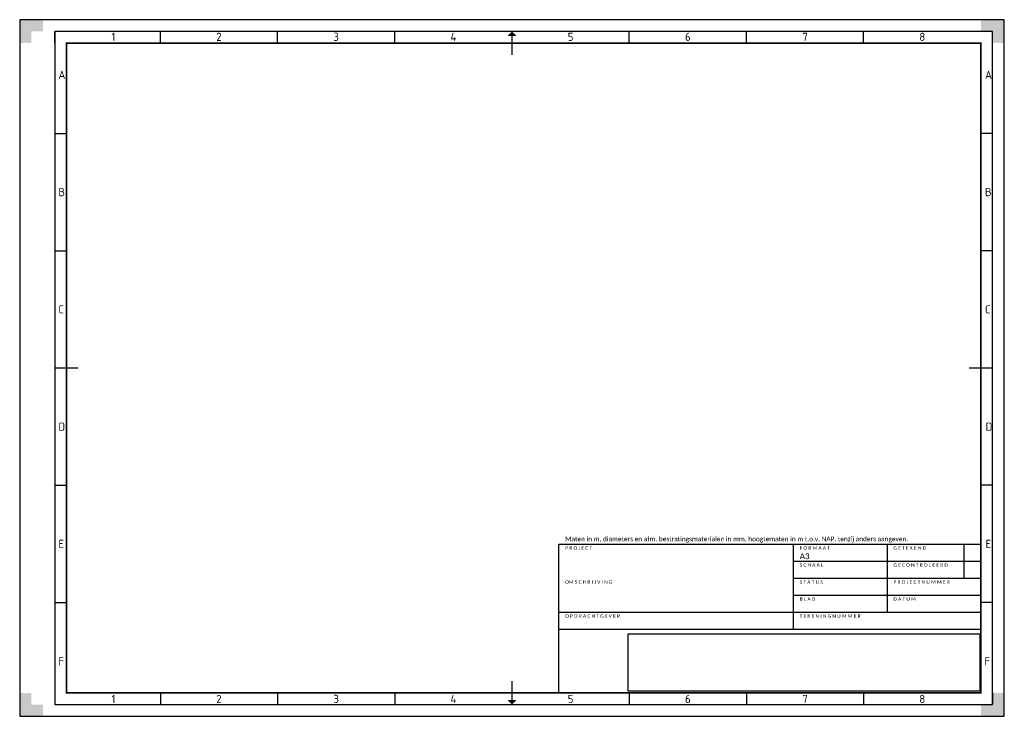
# Paper-space layout 'Layout1' of a CAD drawing. Header units: metres. Extents: x -56 to 364, y -59 to 238.
import ezdxf
from ezdxf.enums import TextEntityAlignment as Align

# ---------------------------------------------------------------- set-up
doc = ezdxf.new("R2010")
doc.units = ezdxf.units.M
for name, color, linetype, lineweight in [('X-XX-AL-TEKENBLAD-S', 7, 'Continuous', 25), ('X-XX-AL-TEKENBLAD_KADER-G', 7, 'Continuous', 25), ('X-XX-AL-TEKENBLAD_KADER_AFSNIJMARKERING-G', 7, 'Continuous', 25), ('X-XX-AL-TEKENBLAD_KADER_CENTERMARKERING-G', 7, 'Continuous', 25), ('X-XX-AL-TEKENBLAD_KADER_ROOSTERVERDELING-G', 7, 'Continuous', 25), ('X-XX-AL-TEKENBLAD_KADER_ROOSTERVERDELING-T35', 7, 'Continuous', 35), ('X-XX-AL-TEKENBLAD_KADER_VOUWMERK-G', 7, 'Continuous', 18), ('X-XX-AL-TEKENBLAD_TITELBLOK-G', 7, 'Continuous', 25)]:
    doc.layers.add(name, color=color, linetype=linetype, lineweight=lineweight)
doc.styles.add('calibri', font='calibri.ttf')
doc.styles.add('NLCS-ISO', font='NLCS-ISO.ttf')
picture_1 = doc.add_image_def('image1.png', size_in_pixel=(1298, 212))

# ---------------------------------------------------------------- blocks, each defined once
blk = doc.blocks.new('SAL-TEKENBLAD_A3-SO')
at = {"layer": 'X-XX-AL-TEKENBLAD_KADER_AFSNIJMARKERING-G'}
for points in [[(10, 297), (0, 297), (0, 287), (5, 287), (5, 292), (10, 292)], [(420, 287), (420, 297), (410, 297), (410, 292), (415, 292), (415, 287)], [(0, 10), (0, 0), (10, 0), (10, 5), (5, 5), (5, 10)], [(410, 0), (420, 0), (420, 10), (415, 10), (415, 5), (410, 5)]]:
    blk.add_hatch(color=256, dxfattribs=at).paths.add_polyline_path(points)
at = {"layer": 'X-XX-AL-TEKENBLAD_KADER_VOUWMERK-G'}
for points in [[(208, 290), (210, 292), (212, 290)], [(208, 7), (210, 5), (212, 7)]]:
    blk.add_hatch(color=256, dxfattribs=at).paths.add_polyline_path(points)
at = {"layer": 'X-XX-AL-TEKENBLAD_KADER-G'}
for p, q in [((420, 297), (0, 297)), ((0, 297), (0, 0)), ((420, 0), (420, 297)), ((0, 0), (420, 0))]:
    blk.add_line(p, q, dxfattribs=at)
at = {"layer": 'X-XX-AL-TEKENBLAD_KADER-G', "const_width": 0.7}
blk.add_lwpolyline([(20, 10), (410, 10), (410, 287), (20, 287)], close=True, dxfattribs=at)
at = {"layer": 'X-XX-AL-TEKENBLAD_KADER_CENTERMARKERING-G', "const_width": 0.7, "flags": 128}
for points in [[(210, 292), (210, 282)], [(15, 148.5), (25, 148.5)], [(415, 148.5), (405, 148.5)], [(210, 5), (210, 15)]]:
    blk.add_lwpolyline(points, dxfattribs=at)
at = {"layer": 'X-XX-AL-TEKENBLAD_KADER_ROOSTERVERDELING-G'}
for p, q in [((415, 292), (15, 292)), ((15, 287), (15, 292)), ((15, 292), (15, 5)), ((60, 287), (60, 292)), ((110, 287), (110, 292)), ((160, 287), (160, 292)), ((260, 287), (260, 292)), ((310, 287), (310, 292)), ((360, 287), (360, 292)), ((415, 287), (415, 292)), ((415, 5), (415, 292)), ((15, 248.5), (20, 248.5)), ((415, 248.5), (410, 248.5)), ((15, 198.5), (20, 198.5)), ((415, 198.5), (410, 198.5)), ((15, 98.5), (20, 98.5)), ((415, 98.5), (410, 98.5)), ((15, 48.5), (20, 48.5)), ((415, 48.5), (410, 48.5)), ((15, 10), (15, 5)), ((60, 10), (60, 5)), ((110, 10), (110, 5)), ((160, 10), (160, 5)), ((260, 10), (260, 5)), ((310, 10), (310, 5)), ((360, 10), (360, 5)), ((415, 10), (415, 5)), ((15, 5), (415, 5))]:
    blk.add_line(p, q, dxfattribs=at)
at = {"layer": 'X-XX-AL-TEKENBLAD_KADER_ROOSTERVERDELING-T35', "lineweight": 35, "style": 'NLCS-ISO'}
for s, p in [('1', (40, 286.9)), ('2', (85, 286.9)), ('3', (135, 286.9)), ('4', (185, 286.9)), ('5', (235, 286.9)), ('6', (285, 286.9)), ('7', (335, 286.9)), ('8', (385, 286.9)), ('1', (40, 4.6)), ('2', (85, 4.6)), ('3', (135, 4.6)), ('4', (185, 4.6)), ('5', (235, 4.6)), ('6', (285, 4.6)), ('7', (335, 4.6)), ('8', (385, 4.6))]:
    blk.add_text(s, height=3.5, dxfattribs=at).set_placement(p, align=Align.BOTTOM_CENTER)
for s, p in [('A', (16.5, 273.5)), ('A', (411.75, 273.5)), ('B', (16.5, 223.5)), ('B', (411.75, 223.5)), ('C', (16.5, 173.5)), ('C', (411.75, 173.5)), ('D', (16.5, 123.5)), ('D', (412, 123.5)), ('E', (16.5, 73.5)), ('E', (412, 73.5)), ('F', (16.5, 23.5)), ('F', (411.5, 23.5))]:
    blk.add_text(s, height=3.5, dxfattribs=at).set_placement(p, align=Align.MIDDLE_LEFT)
blk = doc.blocks.new('Tekenhoofd Jens v2')
at = {"layer": 'X-XX-AL-TEKENBLAD_TITELBLOK-G'}
for p, q in [((-180, 0), (-180, 63.44)), ((-180, 63.44), (0, 63.44)), ((-80, 63.44), (-80, 27.16)), ((-40, 63.44), (-40, 34.42)), ((-7.25, 63.44), (-7.25, 48.93)), ((0, 63.44), (0, 0)), ((-80, 56.18), (0, 56.18)), ((-42.12, 56.18), (0, 56.18)), ((-80, 48.93), (0, 48.93)), ((-42.12, 48.93), (-7.97, 48.93)), ((-80, 41.67), (0, 41.67)), ((-42.12, 41.67), (-7.97, 41.67)), ((-180, 34.42), (0, 34.42)), ((-180, 27.16), (0, 27.16))]:
    blk.add_line(p, q, dxfattribs=at)
at = {"layer": 'X-XX-AL-TEKENBLAD_TITELBLOK-G', "style": 'calibri'}
for s, height, p in [('Maten in m, diameters en afm. bestratingsmaterialen in mm, hoogtematen in m t.o.v. NAP, tenzij anders aangeven.', 2, (-177.29, 64.62)), ('P R O J E C T', 1.5, (-177.29, 61.03)), ('F O R M A A T', 1.5, (-77.29, 61.03)), ('G E T E K E N D', 1.5, (-37.29, 61.03)), ('S C H A A L', 1.5, (-77.29, 53.78)), ('G E C O N T R O L E E R D', 1.5, (-37.29, 53.78)), ('OM S C H R I J V I N G', 1.5, (-177.29, 46.52)), ('S T A T U S', 1.5, (-77.29, 46.52)), ('P R O J E C T N U M M E R', 1.5, (-37.29, 46.52)), ('B L A D', 1.5, (-77.29, 39.27)), ('D A T U M', 1.5, (-37.29, 39.27)), ('O P D R A C H T G E V E R', 1.5, (-177.29, 32.01)), ('T E K E N I N G N U M M E R', 1.5, (-77.29, 32.01))]:
    blk.add_text(s, height=height, dxfattribs=at).set_placement(p)
for tag, p, height in [('PROJECTNAAM1', (-177.29, 55.95), 3.5), ('FORMAAT', (-77.29, 57.01), 2.5), ('GETEKEND', (-37.29, 57.01), 2.5), ('PROJECTNAAM2', (-177.29, 50.75), 3.5), ('SCHAAL', (-77.29, 49.75), 2.5), ('GECONTROLEERD', (-37.29, 49.75), 2.5), ('TEKENINGNAAM', (-177.29, 41.44), 3.5), ('STATUS', (-77.29, 42.5), 2.5), ('PROJECTNR.', (-37.29, 42.5), 2.5), ('FASE', (-176.93, 37.21), 2.5), ('BLAD', (-77.29, 35.24), 2.5), ('DATUM', (-37.29, 35.24), 2.5), ('OPDRACHTGEVER', (-177.29, 27.99), 2.5), ('TEKENINGNUMMER', (-77.29, 27.99), 2.5)]:
    blk.add_attdef(tag, p, '', height=height, dxfattribs=at)
image = blk.add_image(picture_1, insert=(-150.5, 0.66), size_in_units=(150, 24.5))
image.dxf.flags = 7

psp = doc.layouts.get("Layout1")

# ---------------------------------------------------------------- block references
at = {"layer": 'X-XX-AL-TEKENBLAD-S'}
psp.add_blockref('SAL-TEKENBLAD_A3-SO', (-56.4, -58.69), dxfattribs=at)
at = {"layer": 'X-XX-AL-TEKENBLAD_TITELBLOK-G'}
psp.add_blockref('Tekenhoofd Jens v2', (353.6, -48.69), dxfattribs=at).add_auto_attribs({'FORMAAT': 'A3'})

doc.saveas('drawing.dxf')
